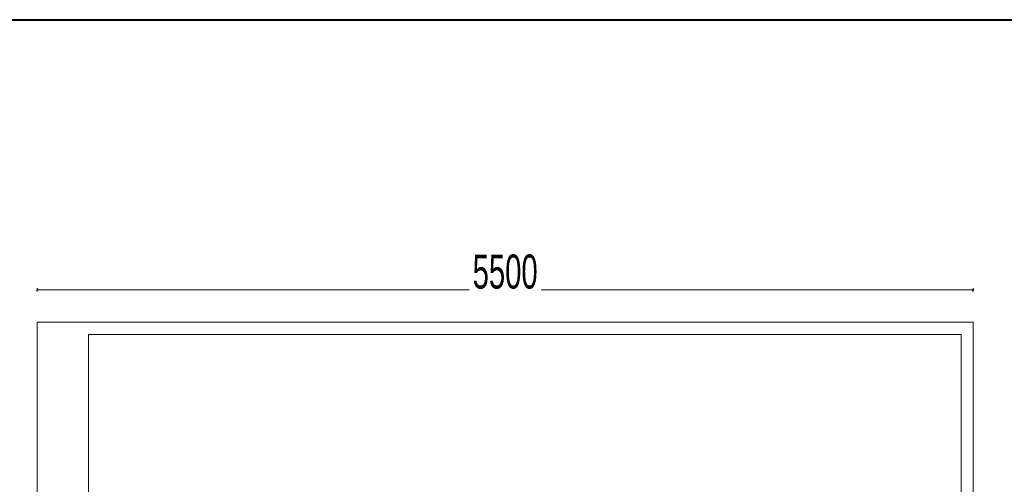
# Model space of a CAD drawing. Header units: millimetres. Extents: x 72202 to 304796, y 21658 to 519946.
# Tile 138 of 139: x 217805 to 223592, y 222622 to 225352. Entities that reach past the tile are written whole.
import ezdxf

# ---------------------------------------------------------------- set-up
doc = ezdxf.new("R2010")
doc.units = ezdxf.units.MM
doc.layers.get('0').update_dxf_attribs({"color": 253})
doc.layers.get('Defpoints').update_dxf_attribs({"color": 253})
doc.layers.add('LINIA CIENKA', color=7, linetype='Continuous', lineweight=13)
doc.layers.add('LINIA WYMIAROWANIE', color=253, linetype='Continuous', lineweight=9)
doc.layers.add('LINIA-NIE DRUKOWAĆ', color=253, linetype='Continuous', lineweight=20, plot=False)
doc.styles.get("Standard").update_dxf_attribs({"font": 'ARIALN.TTF', "width": 0.75})
doc.dimstyles.new('sebek100', dxfattribs={"dimtxt": 17, "dimasz": 10, "dimexe": 10, "dimexo": 20, "dimgap": 4, "dimtad": 1, "dimrnd": 0.5, "dimtxsty": 'Standard', "dimblk": 'OBLIQUE', "dimcen": 8, "dimclre": 1, "dimazin": 0, "dimtm": 1e-09, "dimtfac": 1, "dimtix": 1, "dimtmove": 1, "dimatfit": 3, "dimldrblk": 'zas', "dimfxl": 10, "dimfxlon": 1, "dimtolj": 2, "dimlwd": -1, "dimlwe": -1, "dimarcsym": 0})

# ---------------------------------------------------------------- blocks, each defined once
blk = doc.blocks.new('_Oblique')
at = {"color": 0, "linetype": 'ByBlock', "lineweight": -2}
blk.add_line((-0.5, -0.5), (0.5, 0.5), dxfattribs=at)
blk = doc.blocks.new('*D465')
at = {"layer": 'Defpoints', "color": 0, "lineweight": -3, "ltscale": 4, "transparency": 16777216}
for p in [(223408.2, 223764.9), (217908.2, 223575.8), (223408.2, 223575.8)]:
    blk.add_point(p, dxfattribs=at)
at = {"layer": 'LINIA CIENKA', "ltscale": 4, "transparency": 16777216}
for p, q in [((217908.2, 223754.9), (217908.2, 223774.9)), ((223408.2, 223754.9), (223408.2, 223774.9))]:
    blk.add_line(p, q, dxfattribs=at)
at = {"layer": 'LINIA CIENKA', "color": 0, "ltscale": 4, "transparency": 16777216}
blk.add_line((217908.2, 223764.9), (223408.2, 223764.9), dxfattribs=at)
at = {"layer": 'LINIA CIENKA', "color": 0, "ltscale": 4, "transparency": 16777216, "xscale": 10, "yscale": 10, "zscale": 10, "rotation": 180}
blk.add_blockref('_Oblique', (217908.2, 223764.9), dxfattribs=at)
at = {"layer": 'LINIA CIENKA', "color": 0, "ltscale": 4, "transparency": 16777216, "xscale": 10, "yscale": 10, "zscale": 10}
blk.add_blockref('_Oblique', (223408.2, 223764.9), dxfattribs=at)
at = {"layer": 'LINIA CIENKA', "color": 0, "lineweight": -3, "ltscale": 4, "transparency": 16777216, "insert": (220658.2, 223871), "char_height": 200, "attachment_point": 5, "bg_fill": 3, "box_fill_scale": 1.1, "bg_fill_color": 256, "bg_fill_true_color": 13158600, "bg_fill_transparency": 0}
blk.add_mtext('\\A2;5500', dxfattribs=at)
blk = doc.blocks.new('zas')

msp = doc.modelspace()

# ---------------------------------------------------------------- linework, layer by layer
at = {"layer": 'LINIA CIENKA'}
msp.add_lwpolyline([(218208.167, 220675.846), (218208.167, 223503.294), (223338.167, 223503.294), (223338.167, 220675.846)], close=True, dxfattribs=at)
at = {"layer": 'LINIA WYMIAROWANIE', "lineweight": 40, "ltscale": 4}
msp.add_lwpolyline([(189252.203, 225352.466), (229379.457, 225352.466), (229379.457, 219413.411), (189252.203, 219413.411)], close=True, dxfattribs=at)
at = {"layer": 'LINIA-NIE DRUKOWAĆ'}
msp.add_lwpolyline([(217908.167, 223575.846), (217908.167, 220605.846), (223408.167, 220605.846), (223408.167, 223575.846)], close=True, dxfattribs=at)

# ---------------------------------------------------------------- next in the draw order: dimensions: what is measured, and where the dimension line sits
at = {"layer": 'LINIA CIENKA', "lineweight": -3, "ltscale": 4}
dim = msp.add_aligned_dim(p1=(217908.167, 223575.846), p2=(223408.167, 223575.846), distance=189.077, dimstyle='sebek100', override={"dimtxt": 200, "dimrnd": 0, "dimclre": 256, "dimtfill": 1, "dimarcsym": 2}, dxfattribs=at)
dim.commit()
dim.dimension.update_dxf_attribs({"geometry": '*D465', "text_midpoint": (220658.167, 223871.037)})

doc.saveas('drawing.dxf')
